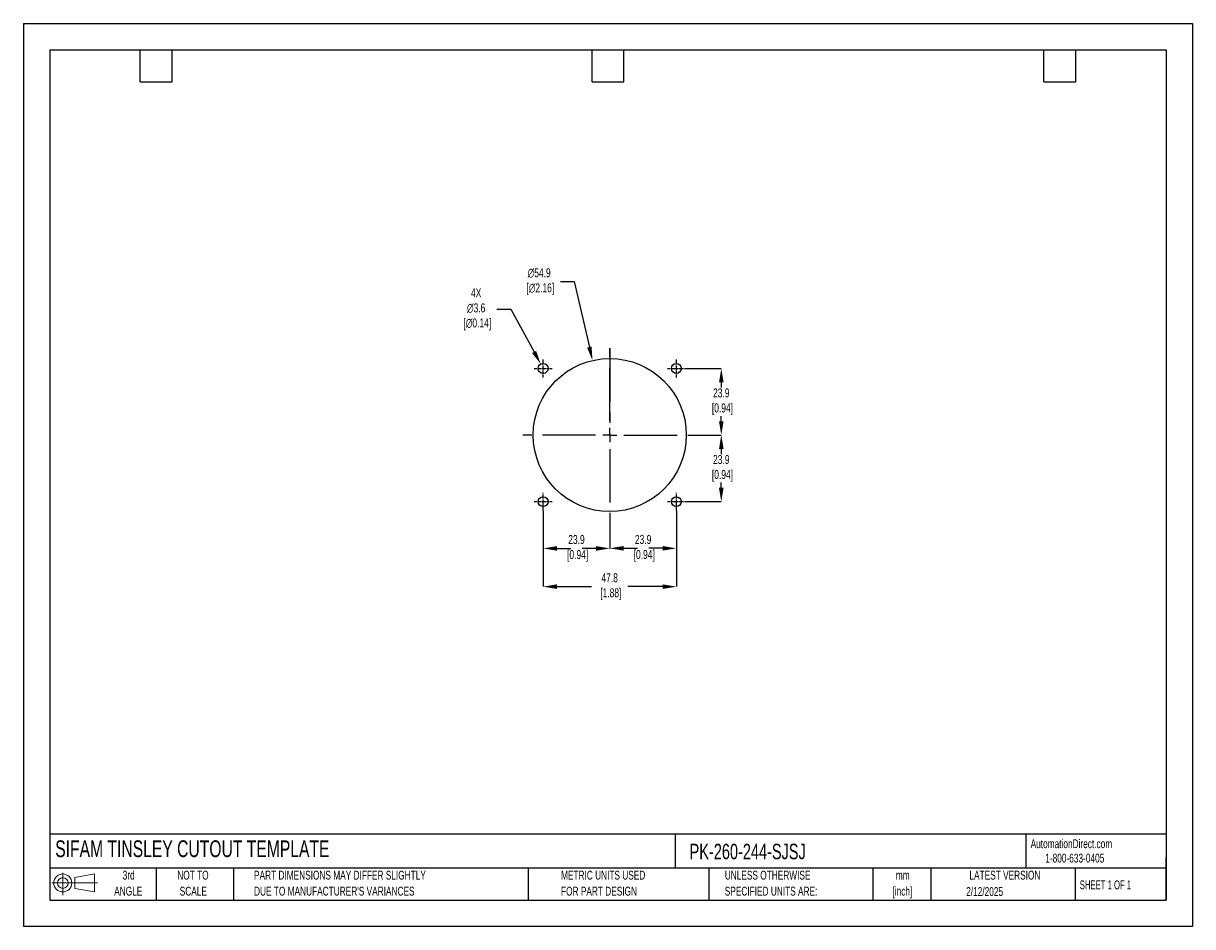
# Model space of a CAD drawing. Header units: millimetres. Extents: x 0 to 419, y 0 to 324.
import ezdxf

# ---------------------------------------------------------------- set-up
doc = ezdxf.new("R2010")
doc.units = ezdxf.units.MM
doc.header["$LTSCALE"] = 1.5
doc.header["$PDSIZE"] = -1
doc.linetypes.add('CENTERX2', pattern=[20.32, 12.7, -2.54, 2.54, -2.54])
for name, color, linetype in [('1', 7, 'Continuous'), ('CENTER', 40, 'CENTERX2'), ('SLD-DEFPOINTS', 7, 'Continuous')]:
    doc.layers.add(name, color=color, linetype=linetype)
doc.layers.add('DIMENSIONS', color=140, linetype='Continuous', lineweight=25)
doc.layers.add('TEXT', color=140, linetype='Continuous', lineweight=25)
doc.styles.add('SLDTEXTSTYLE0', font='TXT', dxfattribs={"width": 0.7})
doc.styles.add('SLDTEXTSTYLE1', font='TXT', dxfattribs={"width": 0.65})
doc.dimstyles.new('SLDDIMSTYLE0', dxfattribs={"dimtxt": 3.237012, "dimasz": 4.953, "dimexe": 0, "dimexo": 0.0625, "dimgap": 0.809253, "dimtad": 0, "dimtih": 1, "dimtoh": 1, "dimrnd": 1e-09, "dimzin": 12, "dimdsep": 46, "dimtxsty": 'SLDTEXTSTYLE0', "dimsah": 1, "dimcen": 0, "dimadec": 0, "dimazin": 3, "dimtfac": 1, "dimtofl": 0, "dimtmove": 0, "dimatfit": 3, "dimfxl": 0, "dimfrac": 2, "dimtolj": 1, "dimtzin": 12, "dimarcsym": 0})

# ---------------------------------------------------------------- blocks, each defined once
blk = doc.blocks.new('Block11')
at = {"color": 7, "linetype": 'Continuous', "lineweight": 18}
for p, q in [((0, 4.32), (16.31, 4.32)), ((3.88, 7.97), (3.88, 0)), ((8.22, 6.25), (15.26, 7.55)), ((8.22, 2.39), (8.22, 6.25)), ((15.26, 7.55), (15.26, 1.1)), ((8.22, 2.39), (15.26, 1.1))]:
    blk.add_line(p, q, dxfattribs=at)
for radius in [3.23, 1.93]:
    blk.add_circle((3.88, 4.32), radius, dxfattribs=at)
blk = doc.blocks.new('Block12')
at = {"layer": 'SLD-DEFPOINTS'}
blk.add_blockref('Block11', (0, 0), dxfattribs=at)
blk = doc.blocks.new('SW_NOTE_0_1')
at = {"layer": 'TEXT', "color": 0, "linetype": 'CENTERX2', "lineweight": 18, "char_height": 3.175, "attachment_point": 2, "style": 'SLDTEXTSTYLE0'}
for s, insert in [('mm', (4.27, 4.09)), ('[inch]', (4.14, -1.64))]:
    blk.add_mtext(s, dxfattribs=dict(at, insert=insert))
blk = doc.blocks.new('SW_NOTE_0_2')
at = {"layer": 'TEXT', "color": 0, "linetype": 'CENTERX2', "lineweight": 18, "char_height": 3.175, "attachment_point": 1, "style": 'SLDTEXTSTYLE0'}
for s, insert in [('UNLESS OTHERWISE', (0, 4.09)), ('SPECIFIED UNITS ARE:', (0, -1.64))]:
    blk.add_mtext(s, dxfattribs=dict(at, insert=insert))
blk = doc.blocks.new('SW_NOTE_0_3')
at = {"layer": 'TEXT', "color": 0, "linetype": 'CENTERX2', "lineweight": 18, "char_height": 3.175, "attachment_point": 1, "style": 'SLDTEXTSTYLE0'}
for s, insert in [('PART DIMENSIONS MAY DIFFER SLIGHTLY', (0, 4.09)), ("DUE TO MANUFACTURER'S VARIANCES", (0, -1.64))]:
    blk.add_mtext(s, dxfattribs=dict(at, insert=insert))
blk = doc.blocks.new('SW_NOTE_0_4')
at = {"layer": 'TEXT', "color": 0, "linetype": 'CENTERX2', "lineweight": 18, "char_height": 3.175, "attachment_point": 2, "style": 'SLDTEXTSTYLE0'}
for s, insert in [('NOT TO', (7.89, 4.09)), ('SCALE', (8.03, -1.64))]:
    blk.add_mtext(s, dxfattribs=dict(at, insert=insert))
blk = doc.blocks.new('SW_NOTE_0_5')
at = {"layer": 'TEXT', "color": 0, "linetype": 'CENTERX2', "lineweight": 18, "char_height": 3.175, "attachment_point": 2, "style": 'SLDTEXTSTYLE0'}
for s, insert in [('3rd', (3.47, 4.09)), ('ANGLE', (3.33, -1.64))]:
    blk.add_mtext(s, dxfattribs=dict(at, insert=insert))
blk = doc.blocks.new('SW_NOTE_0_6')
at = {"layer": 'TEXT', "color": 0, "linetype": 'CENTERX2', "lineweight": 18, "char_height": 3.175, "attachment_point": 1, "style": 'SLDTEXTSTYLE0'}
for s, insert in [('METRIC UNITS USED', (0, 4.09)), ('FOR PART DESIGN', (0, -1.64))]:
    blk.add_mtext(s, dxfattribs=dict(at, insert=insert))
blk = doc.blocks.new('SW_CENTERMARKSYMBOL_0')
at = {"layer": 'CENTER', "color": 0}
for p, q in [((0, 5.08), (0, 31.2)), ((-5.08, 0), (-31.2, 0)), ((0, 0), (-2.54, 0)), ((0, 0), (0, 2.54)), ((0, 0), (0, -2.54)), ((0, 0), (2.54, 0)), ((5.08, 0), (31.2, 0)), ((0, -5.08), (0, -31.2))]:
    blk.add_line(p, q, dxfattribs=at)
blk = doc.blocks.new('*D21')
at = {"layer": 'Defpoints', "color": 0}
for p in [(234.07, 149.18), (210.19, 145.06), (234.07, 135.64)]:
    blk.add_point(p, dxfattribs=at)
at = {"layer": 'DIMENSIONS', "color": 0, "lineweight": -2}
for p, q in [((234.07, 149.12), (234.07, 135.64)), ((210.19, 145), (210.19, 135.64)), ((215.14, 135.64), (220.09, 135.64)), ((229.11, 135.64), (224.16, 135.64))]:
    blk.add_line(p, q, dxfattribs=at)
at = {"layer": 'DIMENSIONS', "color": 0}
for points in [[(215.14, 136.47), (215.14, 134.82), (210.19, 135.64)], [(229.11, 136.47), (229.11, 134.82), (234.07, 135.64)]]:
    blk.add_solid(points, dxfattribs=at)
at = {"layer": 'DIMENSIONS', "color": 0, "insert": (222.13, 135.64), "char_height": 3.237, "attachment_point": 5, "style": 'SLDTEXTSTYLE0'}
blk.add_mtext('\\A1;23.9\\P [0.94]', dxfattribs=at)
blk = doc.blocks.new('*D22')
at = {"layer": 'Defpoints', "color": 0}
for p in [(186.31, 149.18), (234.07, 149.18), (234.07, 121.9)]:
    blk.add_point(p, dxfattribs=at)
at = {"layer": 'DIMENSIONS', "color": 0, "lineweight": -2}
for p, q in [((186.31, 149.12), (186.31, 121.9)), ((234.07, 149.12), (234.07, 121.9)), ((191.26, 121.9), (203.67, 121.9)), ((229.11, 121.9), (216.62, 121.9))]:
    blk.add_line(p, q, dxfattribs=at)
at = {"layer": 'DIMENSIONS', "color": 0}
for points in [[(191.26, 122.72), (191.26, 121.07), (186.31, 121.9)], [(229.11, 122.72), (229.11, 121.07), (234.07, 121.9)]]:
    blk.add_solid(points, dxfattribs=at)
at = {"layer": 'DIMENSIONS', "color": 0, "insert": (210.15, 121.9), "char_height": 3.237, "attachment_point": 5, "style": 'SLDTEXTSTYLE0'}
blk.add_mtext('\\A1;47.8\\P [1.88]', dxfattribs=at)
blk = doc.blocks.new('*D23')
at = {"layer": 'Defpoints', "color": 0}
for p in [(241.38, 176.25), (237.26, 152.37), (250.16, 152.37)]:
    blk.add_point(p, dxfattribs=at)
at = {"layer": 'DIMENSIONS', "color": 0, "lineweight": -2}
for p, q in [((241.44, 176.25), (250.16, 176.25)), ((250.16, 171.3), (250.16, 169.44)), ((250.16, 157.33), (250.16, 159.19)), ((237.32, 152.37), (250.16, 152.37))]:
    blk.add_line(p, q, dxfattribs=at)
at = {"layer": 'DIMENSIONS', "color": 0}
for points in [[(249.34, 171.3), (250.99, 171.3), (250.16, 176.25)], [(249.34, 157.33), (250.99, 157.33), (250.16, 152.37)]]:
    blk.add_solid(points, dxfattribs=at)
at = {"layer": 'DIMENSIONS', "color": 0, "insert": (250.16, 164.31), "char_height": 3.237, "attachment_point": 5, "style": 'SLDTEXTSTYLE0'}
blk.add_mtext('\\A1;23.9\\P [0.94]', dxfattribs=at)
blk = doc.blocks.new('*D24')
at = {"layer": 'Defpoints', "color": 0}
for p in [(237.26, 200.13), (241.38, 176.25), (250.16, 176.25)]:
    blk.add_point(p, dxfattribs=at)
at = {"layer": 'DIMENSIONS', "color": 0, "lineweight": -2}
for p, q in [((237.32, 200.13), (250.16, 200.13)), ((250.16, 195.18), (250.16, 193.32)), ((250.16, 181.21), (250.16, 183.07)), ((241.44, 176.25), (250.16, 176.25))]:
    blk.add_line(p, q, dxfattribs=at)
at = {"layer": 'DIMENSIONS', "color": 0}
for points in [[(249.34, 195.18), (250.99, 195.18), (250.16, 200.13)], [(249.34, 181.21), (250.99, 181.21), (250.16, 176.25)]]:
    blk.add_solid(points, dxfattribs=at)
at = {"layer": 'DIMENSIONS', "color": 0, "insert": (250.16, 188.19), "char_height": 3.237, "attachment_point": 5, "style": 'SLDTEXTSTYLE0'}
blk.add_mtext('\\A1;23.9\\P [0.94]', dxfattribs=at)
blk = doc.blocks.new('*D25')
at = {"layer": 'Defpoints', "color": 0}
for p in [(186.31, 149.18), (210.19, 145.06), (186.31, 135.61)]:
    blk.add_point(p, dxfattribs=at)
at = {"layer": 'DIMENSIONS', "color": 0, "lineweight": -2}
for p, q in [((186.31, 149.12), (186.31, 135.61)), ((210.19, 145), (210.19, 135.61)), ((191.26, 135.61), (196.21, 135.61)), ((205.23, 135.61), (200.28, 135.61))]:
    blk.add_line(p, q, dxfattribs=at)
at = {"layer": 'DIMENSIONS', "color": 0}
for points in [[(191.26, 136.43), (191.26, 134.78), (186.31, 135.61)], [(205.23, 136.43), (205.23, 134.78), (210.19, 135.61)]]:
    blk.add_solid(points, dxfattribs=at)
at = {"layer": 'DIMENSIONS', "color": 0, "insert": (198.25, 135.61), "char_height": 3.237, "attachment_point": 5, "style": 'SLDTEXTSTYLE0'}
blk.add_mtext('\\A1;23.9\\P [0.94]', dxfattribs=at)
blk = doc.blocks.new('*D26')
at = {"layer": 'Defpoints', "color": 0}
for p in [(203.99, 202.98), (216.38, 149.53)]:
    blk.add_point(p, dxfattribs=at)
at = {"layer": 'DIMENSIONS', "color": 0, "lineweight": -2}
for p, q in [((192.49, 231.25), (197.44, 231.25)), ((197.44, 231.25), (202.88, 207.8))]:
    blk.add_line(p, q, dxfattribs=at)
at = {"layer": 'DIMENSIONS', "color": 0}
blk.add_solid([(203.68, 207.99), (202.07, 207.62), (203.99, 202.98)], dxfattribs=at)
at = {"layer": 'DIMENSIONS', "color": 0, "insert": (184.88, 231.25), "char_height": 3.237, "attachment_point": 5, "style": 'SLDTEXTSTYLE0'}
blk.add_mtext('\\A1;∅54.9\\P [∅2.16]', dxfattribs=at)
blk = doc.blocks.new('*D27')
at = {"layer": 'Defpoints', "color": 0}
for p in [(185.45, 201.69), (187.16, 198.57)]:
    blk.add_point(p, dxfattribs=at)
at = {"layer": 'DIMENSIONS', "color": 0, "lineweight": -2}
for p, q in [((169.72, 221.36), (174.67, 221.36)), ((174.67, 221.36), (183.07, 206.04))]:
    blk.add_line(p, q, dxfattribs=at)
at = {"layer": 'DIMENSIONS', "color": 0}
blk.add_solid([(183.79, 206.43), (182.34, 205.64), (185.45, 201.69)], dxfattribs=at)
at = {"layer": 'DIMENSIONS', "color": 0, "insert": (162.3, 221.36), "char_height": 3.237, "attachment_point": 5, "style": 'SLDTEXTSTYLE0'}
blk.add_mtext('\\A1;4X\\P∅3.6\\P [∅0.14]', dxfattribs=at)

msp = doc.modelspace()

# ---------------------------------------------------------------- linework, layer by layer
at = {"color": 7, "linetype": 'Continuous'}
for p, q in [((0, 323.85), (0, 0)), ((0, 323.85), (419.1, 323.85)), ((419.1, 323.85), (419.1, 0)), ((419.1, 0), (0, 0))]:
    msp.add_line(p, q, dxfattribs=at)
at = {"layer": '1', "color": 1, "linetype": 'Continuous'}
for centre, radius in [((210.19, 176.25), 27.43), ((186.31, 200.13), 1.78), ((234.07, 200.13), 1.78), ((186.31, 152.37), 1.78), ((234.07, 152.37), 1.78)]:
    msp.add_circle(centre, radius, dxfattribs=at)
at = {"layer": 'CENTER'}
msp.add_line((210.19, 207.25), (210.19, 176.25), dxfattribs=at)
at = {"layer": 'CENTER', "ltscale": 0.05}
for p, q in [((186.31, 196.94), (186.31, 203.32)), ((234.07, 196.94), (234.07, 203.32)), ((183.12, 200.13), (189.5, 200.13)), ((230.88, 200.13), (237.26, 200.13)), ((186.31, 149.18), (186.31, 155.56)), ((234.07, 149.18), (234.07, 155.56)), ((183.12, 152.37), (189.5, 152.37)), ((230.88, 152.37), (237.26, 152.37))]:
    msp.add_line(p, q, dxfattribs=at)
at = {"layer": 'TEXT'}
for p, q in [((9.52, 314.32), (409.57, 314.32)), ((9.52, 314.32), (9.52, 9.52)), ((41.91, 302.89), (41.91, 314.32)), ((53.34, 302.89), (53.34, 314.32)), ((203.83, 302.89), (203.83, 314.32)), ((215.26, 302.89), (215.26, 314.32)), ((365.76, 302.89), (365.76, 314.32)), ((377.19, 302.89), (377.19, 314.32)), ((409.57, 314.32), (409.57, 9.52)), ((41.91, 302.89), (53.34, 302.89)), ((203.83, 302.89), (215.26, 302.89)), ((365.76, 302.89), (377.19, 302.89)), ((409.57, 33.19), (9.52, 33.19)), ((233.64, 33.19), (233.64, 20.95)), ((359.36, 33.19), (359.36, 20.95)), ((409.57, 9.52), (409.57, 24.77)), ((409.57, 20.95), (9.52, 20.95)), ((47.62, 20.95), (47.62, 9.52)), ((75.32, 20.95), (75.32, 9.52)), ((180.97, 20.95), (180.97, 9.52)), ((245.67, 20.95), (245.67, 9.52)), ((304.54, 20.95), (304.54, 9.52)), ((325.22, 20.95), (325.22, 9.52)), ((377.02, 20.95), (377.02, 9.52)), ((9.52, 9.52), (409.57, 9.52))]:
    msp.add_line(p, q, dxfattribs=at)

# ---------------------------------------------------------------- block references
at = {"layer": 'CENTER'}
msp.add_blockref('SW_CENTERMARKSYMBOL_0', (210.19, 176.25), dxfattribs=at)
at = {"layer": 'SLD-DEFPOINTS'}
msp.add_blockref('Block12', (10.26, 11.33), dxfattribs=at)
at = {"layer": 'TEXT', "linetype": 'CENTERX2', "lineweight": 18}
for name, p in [('SW_NOTE_0_5', (34.27, 15.95)), ('SW_NOTE_0_4', (52.89, 15.95)), ('SW_NOTE_0_3', (82.68, 15.95)), ('SW_NOTE_0_6', (192.72, 15.95)), ('SW_NOTE_0_2', (251.41, 15.95)), ('SW_NOTE_0_1', (310.93, 15.95))]:
    msp.add_blockref(name, p, dxfattribs=at)

# ---------------------------------------------------------------- texts
at = {"layer": 'TEXT', "linetype": 'CENTERX2', "lineweight": 25, "attachment_point": 1, "style": 'SLDTEXTSTYLE0'}
for s, insert, char_height in [('SIFAM TINSLEY CUTOUT TEMPLATE', (11.42, 30.93), 6), ('PK-260-244-SJSJ', (238.81, 29.71), 5.5562)]:
    msp.add_mtext(s, dxfattribs=dict(at, insert=insert, char_height=char_height))
at = {"layer": 'TEXT', "linetype": 'CENTERX2', "lineweight": 18, "char_height": 3.175}
for s, insert, attachment_point, style in [('AutomationDirect.com', (361.04, 31.31), 1, 'SLDTEXTSTYLE0'), ('1-800-633-0405', (366.29, 26.16), 1, 'SLDTEXTSTYLE0'), ('LATEST VERSION', (351.83, 20.05), 2, 'SLDTEXTSTYLE0'), ('2/12/2025', (344.55, 14.16), 2, 'SLDTEXTSTYLE0'), ('SHEET 1 OF 1', (378.66, 16.58), 1, 'SLDTEXTSTYLE1')]:
    msp.add_mtext(s, dxfattribs=dict(at, insert=insert, attachment_point=attachment_point, style=style))

# ---------------------------------------------------------------- dimensions: what is measured, and where the dimension line sits
at = {"layer": 'DIMENSIONS'}
for p1, p2, text, picture, middle in [((216.38, 149.53), (203.99, 202.98), '<>\\P[]', '*D26', (184.88, 231.25)), ((187.16, 198.57), (185.45, 201.69), '4X\\P<>\\P[]', '*D27', (162.3, 221.36))]:
    dim = msp.add_diameter_dim_2p(p1=p1, p2=p2, text=text, dimstyle='SLDDIMSTYLE0', override={"dimdec": 1}, dxfattribs=at)
    dim.commit()
    dim.dimension.update_dxf_attribs({"geometry": picture, "text_midpoint": middle, "dimtype": 163})
for base, p1, p2, picture, middle in [((250.16, 176.25), (237.26, 200.13), (241.38, 176.25), '*D24', (250.16, 188.19)), ((250.16, 152.37), (241.38, 176.25), (237.26, 152.37), '*D23', (250.16, 164.31))]:
    dim = msp.add_linear_dim(base=base, p1=p1, p2=p2, angle=90, text='<>\\P[]', dimstyle='SLDDIMSTYLE0', override={"dimdec": 1}, dxfattribs=at)
    dim.commit()
    dim.dimension.update_dxf_attribs({"geometry": picture, "text_midpoint": middle})
dim = msp.add_linear_dim(base=(234.07, 121.9), p1=(186.31, 149.18), p2=(234.07, 149.18), text='<>\\P[]', dimstyle='SLDDIMSTYLE0', override={"dimdec": 1}, dxfattribs=at)
dim.commit()
dim.dimension.update_dxf_attribs({"geometry": '*D22', "text_midpoint": (210.15, 121.9), "dimtype": 160})
for base, p2, picture, middle in [((186.31, 135.61), (186.31, 149.18), '*D25', (198.25, 135.61)), ((234.07, 135.64), (234.07, 149.18), '*D21', (222.13, 135.64))]:
    dim = msp.add_linear_dim(base=base, p1=(210.19, 145.06), p2=p2, text='<>\\P[]', dimstyle='SLDDIMSTYLE0', override={"dimdec": 1}, dxfattribs=at)
    dim.commit()
    dim.dimension.update_dxf_attribs({"geometry": picture, "text_midpoint": middle})

doc.saveas('drawing.dxf')
